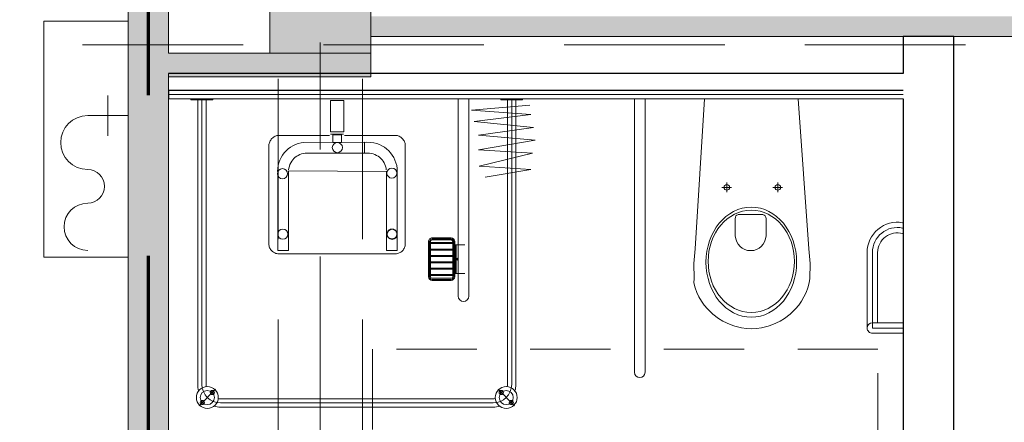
# Model space of a CAD drawing. Header units: centimetres. Extents: x -1631 to 1829, y -257 to 3158.
# Tile 117 of 129: x 498 to 790, y 1724 to 1843. Entities that reach past the tile are written whole.
import ezdxf

# ---------------------------------------------------------------- set-up
doc = ezdxf.new("R2010")
doc.units = ezdxf.units.CM
for name, pattern in [('Długa kreska', [142.875, 95.25, -47.625]), ('Oś', [222.25, 127, -31.75, 31.75, -31.75]), ('Ponad', [39.688, 23.813, -15.875]), ('Ukryte', [71.438, 47.625, -23.813])]:
    doc.linetypes.add(name, pattern=pattern)
for name, color, linetype, lineweight in [('A-DETL', 90, 'Continuous', 9), ('A-DETL-HDLN', 90, 'Ukryte', 9), ('A-FLOR-OVHD', 1, 'Ponad', 9), ('A-WALL', 113, 'Continuous', 13), ('A-WALL-FNSH', 113, 'Continuous', 13), ('P-SANR-FIXT', 6, 'Continuous', 9), ('S-COLS', 52, 'Continuous', 13), ('S-GRID', 1, 'Continuous', 13)]:
    doc.layers.add(name, color=color, linetype=linetype, lineweight=lineweight)
doc.layers.add('A-WALL-PATT', color=111, linetype='Continuous', lineweight=13, plot=False)

# ---------------------------------------------------------------- blocks, each defined once
blk = doc.blocks.new('M_Concrete-Square-Column - 300 x 300mm-1795930-6_piętro IV __13_80 m_ - stan projektowany')
at = {"layer": 'S-COLS', "lineweight": 9}
blk.add_hatch(color=254, dxfattribs=at).paths.add_polyline_path([(15, -15), (15, 15), (-15, 15), (-15, -15)], flags=0)
for p, q in [((15, 15), (-15, 15)), ((-15, 15), (-15, -15)), ((15, -15), (15, 15)), ((-15, -15), (15, -15))]:
    blk.add_line(p, q, dxfattribs=at)
blk = doc.blocks.new('miska ustępowa dla N_35_5x54 wisząca koło narożna - Type 1-2357503-6_piętro IV __13_80 m_ - stan projektowany')
at = {"layer": 'P-SANR-FIXT'}
for p, q in [((44.09, 84.95), (44.09, 3.75)), ((47.21, 84.95), (47.21, 3.75)), ((-23.38, 73.37), (-32.54, 73.37)), ((-23.38, 71.81), (-32.54, 71.81)), ((-32.54, 70.25), (-23.38, 70.25)), ((-24.94, 49.38), (-24.94, 70.25)), ((-23.38, 49.38), (-23.38, 71.81)), ((-21.82, 49.38), (-21.82, 71.81)), ((4.01, 69.78), (6.13, 70.8)), ((6.13, 70.8), (7.56, 71.26)), ((7.56, 71.26), (9.56, 71.73)), ((9.56, 71.73), (11.02, 71.92)), ((11.02, 71.92), (12.5, 72)), ((12.5, 72), (13.98, 71.92)), ((13.98, 71.92), (15.44, 71.73)), ((15.44, 71.73), (17.44, 71.26)), ((17.44, 71.26), (18.87, 70.8)), ((18.87, 70.8), (20.99, 69.78)), ((-0.58, 66.14), (1.02, 67.71)), ((1.02, 67.71), (2.75, 69.02)), ((2.75, 69.02), (4.01, 69.78)), ((20.99, 69.78), (22.25, 69.02)), ((22.25, 69.02), (23.98, 67.71)), ((23.98, 67.71), (25.58, 66.14)), ((-2.34, 63.8), (-1.51, 65.01)), ((-1.51, 65.01), (-0.58, 66.14)), ((25.58, 66.14), (26.51, 65.01)), ((26.51, 65.01), (27.34, 63.8)), ((-3.69, 61.21), (-3.07, 62.53)), ((-3.07, 62.53), (-2.34, 63.8)), ((27.34, 63.8), (28.07, 62.53)), ((28.07, 62.53), (28.69, 61.21)), ((-4.82, 57.07), (-4.57, 58.43)), ((-4.57, 58.43), (-4.19, 59.84)), ((-4.19, 59.84), (-3.69, 61.21)), ((28.69, 61.21), (29.19, 59.84)), ((29.19, 59.84), (29.57, 58.43)), ((29.57, 58.43), (29.53, 57.07)), ((-4.88, 52.64), (-4.82, 57.07)), ((29.53, 57.07), (29.58, 52.64)), ((-4.56, 48.31), (-4.88, 52.64)), ((29.58, 52.64), (29.22, 48.31)), ((-1.4, 3.75), (-4.56, 48.31)), ((29.22, 48.31), (26.4, 3.75)), ((8.17, 39.35), (8.17, 44.47)), ((17.32, 44.47), (17.32, 39.35)), ((16.4, 38.08), (9.09, 38.08)), ((3.32, 30.06), (6.14, 30.06)), ((4.69, 28.65), (4.69, 31.45)), ((18.43, 30.06), (21.25, 30.06)), ((19.8, 28.65), (19.8, 31.45))]:
    blk.add_line(p, q, dxfattribs=at)
for centre in [(4.69, 30.06), (19.8, 30.06)]:
    blk.add_circle(centre, 0.825, dxfattribs=at)
for centre, radius, start, end in [((45.65, 84.95), 1.56, 0, 180), ((-23.38, 71.81), 1.56, 360, 90), ((-23.38, 71.81), 1.56, 270, 360), ((-30.79, 49.38), 5.85, 254.5618, 0), ((-30.79, 49.38), 7.41, 257.8673, 0), ((-30.79, 49.38), 8.97, 260.0004, 0), ((12.74, 44.25), 4.58, 2.8022, 177.1978), ((9.34, 39.23), 1.17, 174.1101, 257.7661), ((16.15, 39.23), 1.17, 282.2339, 5.8899)]:
    blk.add_arc(centre, radius, start, end, dxfattribs=at)
for centre, major_axis, ratio in [((12.55, 52.26), (0, 16.33), 0.823529), ((12.55, 52.01), (0, 15.16), 0.845174)]:
    blk.add_ellipse(centre, major_axis=major_axis, ratio=ratio, dxfattribs=at)
blk = doc.blocks.new('brodzik natryskowy dla N - Type 1-2359078-6_piętro IV __13_80 m_ - stan projektowany')
at = {"layer": 'P-SANR-FIXT'}
for p, q in [((-35.25, 90), (-40.13, 94.88)), ((47.11, 95.3), (-33.8, 95.3)), ((-33.8, 94.05), (47.11, 94.05)), ((48.56, 90), (53.43, 94.88)), ((47.11, 92.8), (-33.8, 92.8)), ((-40.55, 4.05), (-40.55, 88.55)), ((-39.3, 3.75), (-39.3, 88.55)), ((-38.05, 4.05), (-38.05, 88.55)), ((51.36, 4.05), (51.36, 88.55)), ((52.61, 3.75), (52.61, 88.75)), ((53.86, 4.05), (53.86, 88.55)), ((-26.61, 3.95), (-26.61, 62.35)), ((-23.41, 62.35), (-23.41, 3.95)), ((-22.41, 55.6), (-25.41, 55.6)), ((-22.81, 55.6), (-22.81, 47.1)), ((-22.61, 55.6), (-22.61, 47.1)), ((-22.41, 56.55), (-22.41, 46.15)), ((-22.11, 56.55), (-22.11, 46.15)), ((-21.81, 56.55), (-21.81, 46.15)), ((-21.81, 56.25), (-15.21, 56.25)), ((-21.81, 55.95), (-15.21, 55.95)), ((-15.71, 57.65), (-21.31, 57.65)), ((-15.71, 57.35), (-21.31, 57.35)), ((-15.71, 57.05), (-21.31, 57.05)), ((-15.21, 46.15), (-15.21, 56.55)), ((-14.91, 46.15), (-14.91, 56.55)), ((-14.61, 46.15), (-14.61, 56.55)), ((-21.81, 54.35), (-15.21, 54.35)), ((-21.81, 54.05), (-15.21, 54.05)), ((-21.81, 52.45), (-15.21, 52.45)), ((-21.81, 52.15), (-15.21, 52.15)), ((-21.81, 50.55), (-15.21, 50.55)), ((-21.81, 50.25), (-15.21, 50.25)), ((-5.69, 49.63), (-5.41, 49.71)), ((-5.41, 49.71), (-5.13, 49.76)), ((-5.13, 49.76), (29.82, 49.76)), ((29.82, 49.76), (30.1, 49.76)), ((30.1, 49.76), (30.38, 49.71)), ((30.38, 49.71), (30.65, 49.64)), ((-22.41, 47.1), (-25.41, 47.1)), ((-21.81, 48.65), (-15.21, 48.65)), ((-21.81, 48.35), (-15.21, 48.35)), ((-21.81, 46.75), (-15.21, 46.75)), ((-7.74, 47.12), (-7.7, 47.39)), ((-7.74, 46.84), (-7.74, 47.12)), ((-7.74, 17.3), (-7.74, 46.84)), ((-7.7, 47.39), (-7.62, 47.66)), ((-7.62, 47.66), (-7.52, 47.93)), ((-7.52, 47.93), (-7.4, 48.18)), ((-7.4, 48.18), (-7.25, 48.42)), ((-7.25, 48.42), (-7.07, 48.65)), ((-7.07, 48.65), (-6.88, 48.86)), ((-6.88, 48.86), (-6.67, 49.06)), ((-6.67, 49.06), (-6.44, 49.24)), ((-6.44, 49.24), (-6.2, 49.39)), ((-6.2, 49.39), (-5.95, 49.52)), ((-5.95, 49.52), (-5.69, 49.63)), ((-5.29, 48.78), (-5.37, 25.35)), ((-2.15, 48.78), (-5.29, 48.78)), ((-2.15, 25.38), (-2.15, 48.78)), ((26.92, 48.78), (30.07, 48.78)), ((26.92, 48.78), (26.92, 25.18)), ((30.07, 25.38), (30.07, 48.78)), ((30.65, 49.64), (30.92, 49.53)), ((30.92, 49.53), (31.17, 49.41)), ((31.17, 49.41), (31.41, 49.26)), ((31.41, 49.26), (31.64, 49.09)), ((31.64, 49.09), (31.85, 48.89)), ((31.85, 48.89), (32.05, 48.68)), ((32.05, 48.68), (32.22, 48.46)), ((32.22, 48.46), (32.38, 48.21)), ((32.38, 48.21), (32.51, 47.96)), ((32.51, 47.96), (32.61, 47.69)), ((32.61, 47.69), (32.69, 47.42)), ((32.69, 47.42), (32.74, 47.13)), ((32.74, 47.13), (32.74, 17.61)), ((-21.81, 46.45), (-15.21, 46.45)), ((-21.31, 45.65), (-15.71, 45.65)), ((-21.31, 45.35), (-15.71, 45.35)), ((-21.31, 45.05), (-15.71, 45.05)), ((-5.24, 43.9), (-5.23, 44.04)), ((-5.23, 43.75), (-5.24, 43.9)), ((-5.23, 44.04), (-5.21, 44.19)), ((-5.21, 44.19), (-5.18, 44.33)), ((-5.18, 44.33), (-5.13, 44.46)), ((-5.13, 44.46), (-5.07, 44.59)), ((-5.07, 44.59), (-4.99, 44.71)), ((-4.99, 44.71), (-4.91, 44.83)), ((-4.91, 44.83), (-4.81, 44.93)), ((-4.81, 44.93), (-4.71, 45.02)), ((-4.71, 45.02), (-4.6, 45.11)), ((-4.6, 45.11), (-4.48, 45.18)), ((-4.48, 45.18), (-4.35, 45.24)), ((-4.35, 45.24), (-4.21, 45.29)), ((-4.21, 45.29), (-4.07, 45.33)), ((-4.07, 45.33), (-3.93, 45.35)), ((-3.93, 45.35), (-3.78, 45.36)), ((-3.78, 45.36), (-3.63, 45.35)), ((-3.63, 45.35), (-3.48, 45.33)), ((-3.48, 45.33), (-3.34, 45.29)), ((-3.34, 45.29), (-3.21, 45.24)), ((-3.21, 45.24), (-3.08, 45.18)), ((-3.08, 45.18), (-2.96, 45.11)), ((-2.96, 45.11), (-2.85, 45.02)), ((-2.85, 45.02), (-2.74, 44.93)), ((-2.74, 44.93), (-2.65, 44.83)), ((-2.65, 44.83), (-2.56, 44.71)), ((-2.56, 44.71), (-2.49, 44.59)), ((-2.49, 44.59), (-2.43, 44.46)), ((-2.43, 44.46), (-2.38, 44.33)), ((-2.38, 44.33), (-2.34, 44.19)), ((-2.34, 44.19), (-2.32, 44.04)), ((-2.32, 44.04), (-2.31, 43.9)), ((-2.31, 43.9), (-2.32, 43.75)), ((-5.21, 43.6), (-5.23, 43.75)), ((-5.18, 43.46), (-5.21, 43.6)), ((-5.13, 43.33), (-5.18, 43.46)), ((-5.07, 43.2), (-5.13, 43.33)), ((-4.99, 43.08), (-5.07, 43.2)), ((-4.91, 42.96), (-4.99, 43.08)), ((-4.81, 42.86), (-4.91, 42.96)), ((-4.71, 42.77), (-4.81, 42.86)), ((-4.6, 42.68), (-4.71, 42.77)), ((-4.48, 42.61), (-4.6, 42.68)), ((-4.35, 42.55), (-4.48, 42.61)), ((-4.21, 42.5), (-4.35, 42.55)), ((-4.07, 42.46), (-4.21, 42.5)), ((-3.93, 42.44), (-4.07, 42.46)), ((-3.78, 42.43), (-3.93, 42.44)), ((-3.48, 42.46), (-3.63, 42.44)), ((-3.34, 42.5), (-3.48, 42.46)), ((-3.21, 42.55), (-3.34, 42.5)), ((-3.08, 42.61), (-3.21, 42.55)), ((-2.96, 42.68), (-3.08, 42.61)), ((-2.85, 42.77), (-2.96, 42.68)), ((-2.74, 42.86), (-2.85, 42.77)), ((-2.65, 42.96), (-2.74, 42.86)), ((-2.56, 43.08), (-2.65, 42.96)), ((-2.49, 43.2), (-2.56, 43.08)), ((-2.43, 43.33), (-2.49, 43.2)), ((-2.38, 43.46), (-2.43, 43.33)), ((-2.34, 43.6), (-2.38, 43.46)), ((-2.32, 43.75), (-2.34, 43.6)), ((-44.99, 24.77), (-31.46, 27.07)), ((-45.5, 19.91), (-29.67, 23.75)), ((-29.67, 23.75), (-44.99, 24.77)), ((-5.37, 25.35), (-5.32, 24.46)), ((-5.32, 24.46), (-5.19, 23.6)), ((-5.19, 23.6), (-4.98, 22.76)), ((26.92, 25.18), (-2.15, 25.38)), ((-2.03, 24.3), (-2.11, 24.85)), ((-1.89, 23.76), (-2.03, 24.3)), ((-1.71, 23.26), (-1.89, 23.76)), ((26.48, 23.26), (26.66, 23.76)), ((26.66, 23.76), (26.8, 24.3)), ((26.8, 24.3), (26.88, 24.85)), ((29.97, 23.6), (29.75, 22.76)), ((30.1, 24.46), (29.97, 23.6)), ((30.15, 25.35), (30.1, 24.46)), ((-4.98, 22.76), (-4.68, 21.97)), ((-4.68, 21.97), (-4.32, 21.2)), ((-4.32, 21.2), (-3.88, 20.49)), ((-3.88, 20.49), (-3.38, 19.82)), ((-1.47, 22.77), (-1.71, 23.26)), ((-1.19, 22.31), (-1.47, 22.77)), ((-0.87, 21.89), (-1.19, 22.31)), ((-0.51, 21.49), (-0.87, 21.89)), ((-0.12, 21.13), (-0.51, 21.49)), ((0.31, 20.81), (-0.12, 21.13)), ((0.76, 20.54), (0.31, 20.81)), ((1.25, 20.3), (0.76, 20.54)), ((23.53, 20.3), (24.01, 20.54)), ((24.01, 20.54), (24.47, 20.81)), ((24.47, 20.81), (24.89, 21.13)), ((24.89, 21.13), (25.29, 21.49)), ((25.29, 21.49), (25.65, 21.89)), ((25.65, 21.89), (25.96, 22.31)), ((25.96, 22.31), (26.24, 22.77)), ((26.24, 22.77), (26.48, 23.26)), ((28.66, 20.49), (28.16, 19.82)), ((29.09, 21.2), (28.66, 20.49)), ((29.46, 21.97), (29.09, 21.2)), ((29.75, 22.76), (29.46, 21.97)), ((-46.26, 16.08), (-29.41, 18.89)), ((-29.41, 18.89), (-45.5, 19.91)), ((-3.38, 19.82), (-2.82, 19.2)), ((-2.82, 19.2), (-2.2, 18.64)), ((-2.2, 18.64), (-1.53, 18.13)), ((-1.53, 18.13), (-0.81, 17.7)), ((-0.81, 17.7), (-0.05, 17.33)), ((1.76, 20.11), (1.25, 20.3)), ((2.29, 19.98), (1.76, 20.11)), ((2.84, 19.89), (2.29, 19.98)), ((3.4, 19.86), (2.84, 19.89)), ((4.41, 19.87), (3.4, 19.86)), ((3.78, 19.87), (21.37, 19.87)), ((4.41, 16.64), (4.41, 19.87)), ((21.37, 19.87), (21.94, 19.89)), ((21.94, 19.89), (22.49, 19.98)), ((22.49, 19.98), (23.02, 20.11)), ((23.02, 20.11), (23.53, 20.3)), ((25.59, 17.7), (24.83, 17.33)), ((26.31, 18.13), (25.59, 17.7)), ((26.98, 18.64), (26.31, 18.13)), ((27.59, 19.2), (26.98, 18.64)), ((28.16, 19.82), (27.59, 19.2)), ((32.74, 17.61), (32.74, 17.33)), ((-29.41, 14.55), (-46.26, 16.08)), ((-7.7, 17.03), (-7.74, 17.3)), ((-7.62, 16.76), (-7.7, 17.03)), ((-7.51, 16.5), (-7.62, 16.76)), ((-7.38, 16.25), (-7.51, 16.5)), ((-7.23, 16), (-7.38, 16.25)), ((-7.05, 15.77), (-7.23, 16)), ((-6.85, 15.56), (-7.05, 15.77)), ((-6.64, 15.36), (-6.85, 15.56)), ((-6.41, 15.18), (-6.64, 15.36)), ((-6.17, 15.02), (-6.41, 15.18)), ((-5.92, 14.89), (-6.17, 15.02)), ((-5.66, 14.78), (-5.92, 14.89)), ((-5.39, 14.7), (-5.66, 14.78)), ((-5.12, 14.65), (-5.39, 14.7)), ((-4.84, 14.63), (-5.12, 14.65)), ((10.32, 14.63), (-4.84, 14.63)), ((-0.05, 17.33), (0.75, 17.04)), ((0.75, 17.04), (1.58, 16.82)), ((1.58, 16.82), (2.44, 16.69)), ((2.44, 16.69), (4.41, 16.64)), ((22.33, 16.69), (3.78, 16.64)), ((11.19, 16.69), (13.8, 16.69)), ((11.19, 14.42), (11.19, 16.69)), ((13.8, 16.69), (13.8, 14.42)), ((30.14, 14.63), (14.73, 14.63)), ((23.2, 16.82), (22.33, 16.69)), ((24.03, 17.04), (23.2, 16.82)), ((24.83, 17.33), (24.03, 17.04)), ((30.36, 14.7), (30.1, 14.65)), ((30.62, 14.78), (30.14, 14.63)), ((30.87, 14.89), (30.62, 14.78)), ((31.12, 15.03), (30.87, 14.89)), ((31.36, 15.19), (31.12, 15.03)), ((31.59, 15.37), (31.36, 15.19)), ((31.81, 15.57), (31.59, 15.37)), ((32.01, 15.79), (31.81, 15.57)), ((32.19, 16.02), (32.01, 15.79)), ((32.35, 16.27), (32.19, 16.02)), ((32.49, 16.52), (32.35, 16.27)), ((32.6, 16.79), (32.49, 16.52)), ((32.68, 17.06), (32.6, 16.79)), ((32.74, 17.33), (32.68, 17.06)), ((-45.75, 12.25), (-29.41, 14.55)), ((-28.14, 10.46), (-45.75, 12.25)), ((10.54, 13.54), (14.45, 13.54)), ((10.54, 4.27), (10.54, 13.54)), ((14.44, 14.29), (10.55, 14.26)), ((13.8, 14.42), (11.19, 14.42)), ((14.45, 4.27), (14.45, 13.54)), ((-44.99, 8.42), (-28.14, 10.46)), ((-27.37, 7.14), (-44.99, 8.42)), ((-44.73, 5.61), (-27.37, 7.14)), ((-42.55, 4.05), (-42.55, 3.75)), ((-36.05, 4.05), (-42.55, 4.05)), ((-36.05, 3.75), (-36.05, 4.05)), ((14.45, 4.27), (10.54, 4.27)), ((49.36, 4.05), (49.36, 3.75)), ((55.86, 4.05), (49.36, 4.05)), ((55.86, 3.75), (55.86, 4.05))]:
    blk.add_line(p, q, dxfattribs=at)
for centre, radius in [((-37.69, 92.44), 3.25), ((-39.18, 93.92), 0.62), ((-37.69, 92.44), 2.1), ((-39.18, 93.92), 0.32), ((51, 92.44), 3.25), ((51, 92.44), 2.1), ((52.48, 93.92), 0.62), ((52.48, 93.92), 0.32), ((-36.21, 90.95), 0.62), ((-36.21, 90.95), 0.32), ((49.51, 90.95), 0.62), ((49.51, 90.95), 0.32), ((-3.85, 43.99), 1.5), ((28.59, 43.93), 1.5), ((-3.77, 25.8), 1.5), ((28.71, 25.99), 1.5), ((12.42, 18.25), 1.5)]:
    blk.add_circle(centre, radius, dxfattribs=at)
for centre, radius, start, end in [((-33.8, 88.55), 5.5, 90, 180), ((-33.8, 88.55), 6.75, 90, 106.4965), ((47.11, 88.55), 6.75, 73.5035, 90), ((47.11, 88.55), 5.5, 0, 90), ((-33.8, 88.55), 4.25, 90, 98.8511), ((47.11, 88.55), 4.25, 81.1489, 90), ((-33.8, 88.55), 6.75, 163.5035, 180), ((-33.8, 88.55), 4.25, 171.1489, 180), ((47.11, 88.55), 4.25, 0, 8.8511), ((47.11, 88.55), 6.75, 0, 16.4965), ((-25.01, 62.35), 1.6, 0, 180), ((-21.31, 56.55), 1.1, 90, 180), ((-21.31, 56.55), 0.8, 90, 180), ((-21.31, 56.55), 0.5, 90, 180), ((-15.71, 56.55), 1.1, 0, 90), ((-15.71, 56.55), 0.8, 0, 90), ((-15.71, 56.55), 0.5, 0, 90), ((-21.31, 46.15), 1.1, 180, 270), ((-21.31, 46.15), 0.8, 180, 270), ((-21.31, 46.15), 0.5, 180, 270), ((-15.71, 46.15), 0.5, 270, 0), ((-15.71, 46.15), 0.8, 270, 0), ((-15.71, 46.15), 1.1, 270, 0)]:
    blk.add_arc(centre, radius, start, end, dxfattribs=at)
blk.add_ellipse((-23.14, 51.35), major_axis=(0, 0.325), ratio=0.224951, dxfattribs=at)
blk = doc.blocks.new('HYDRANT_PPOZ_SZAFKA_NASCIENNA - SUPRON 3-V11-6_piętro IV __13_80 m_ - stan projektowany')
at = {"layer": 'P-SANR-FIXT'}
for p, q in [((47.5, 31), (-22.5, 31)), ((-22.5, 31), (-22.5, 6)), ((-22.5, 6), (-22.5, 31)), ((-22.5, 31), (47.5, 31)), ((47.5, 6), (47.5, 31)), ((47.5, 31), (47.5, 6)), ((19.5, 6), (19.5, 18)), ((19.5, 12), (13.5, 12)), ((19.5, 12), (25.5, 12))]:
    blk.add_line(p, q, dxfattribs=at)
for centre, radius, start, end in [((-13.5, 18), 7, 0, 180), ((11.5, 18), 8, 360, 180), ((-1.5, 18), 5, 180, 360)]:
    blk.add_arc(centre, radius, start, end, dxfattribs=at)

msp = doc.modelspace()

# ---------------------------------------------------------------- hatches: boundary and pattern name
at = {"layer": 'A-WALL-PATT'}
h = msp.add_hatch(color=9, dxfattribs=at)
h.paths.add_polyline_path([(542.38, 132.33), (542.38, 139.33), (530.38, 139.33), (530.38, 132.33)], flags=0)
h.paths.add_polyline_path([(542.38, 250.33), (542.38, 465.83), (530.38, 465.83), (530.38, 250.33)], flags=0)
h.paths.add_polyline_path([(530.38, 657.83), (542.38, 657.83), (542.38, 660.33), (530.38, 660.33)], flags=0)
h.paths.add_polyline_path([(530.38, 781.33), (542.38, 781.33), (542.38, 1102.83), (530.38, 1102.83), (530.38, 788.28)], flags=0)
h.paths.add_polyline_path([(530.38, 1312.83), (542.38, 1312.83), (542.38, 1431.33), (530.38, 1431.33)], flags=0)
h.paths.add_polyline_path([(530.38, 1633.83), (542.38, 1633.83), (542.38, 2022.83), (530.38, 2022.83), (530.38, 1665.12)], flags=0)
h.paths.add_polyline_path([(542.38, 2173.83), (542.38, 2458.83), (530.38, 2458.83), (530.38, 2173.83)], flags=0)
h.paths.add_polyline_path([(530.38, 2593.83), (542.38, 2593.83), (542.38, 2824.33), (530.38, 2824.33), (530.38, 2634.27)], flags=0)
for points in [[(1172.38, 1838.33), (1172.38, 1844.33), (602.38, 1844.33), (602.38, 1838.33), (1100.2, 1838.33)], [(602.38, 1826.33), (602.38, 1833.33), (542.38, 1833.33), (542.38, 1826.33), (572.38, 1826.33)]]:
    msp.add_hatch(color=9, dxfattribs=at).paths.add_polyline_path(points, flags=0)

# ---------------------------------------------------------------- linework, layer by layer
at = {"layer": 'A-DETL', "linetype": 'Długa kreska', "lineweight": 70}
msp.add_line((536.38, 1678), (536.38, 1848.33), dxfattribs=at)
at = {"layer": 'A-DETL-HDLN'}
for p, q in [((574.88, 420.83), (574.88, 2793.33)), ((599.88, 420.83), (599.88, 2793.33)), ((-1197.62, 1835.83), (1172.38, 1835.83))]:
    msp.add_line(p, q, dxfattribs=at)
at = {"layer": 'A-FLOR-OVHD'}
for p, q in [((752.87, 1745.5), (602.87, 1745.5)), ((602.87, 1745.5), (602.87, 1595.5)), ((752.87, 1595.5), (752.87, 1745.5))]:
    msp.add_line(p, q, dxfattribs=at)
at = {"layer": 'A-WALL', "lineweight": 9}
for p, q in [((530.38, 2022.83), (530.38, 1680.33)), ((542.38, 1833.33), (542.38, 1863.33)), ((602.38, 1838.33), (1172.38, 1838.33)), ((572.38, 1833.33), (542.38, 1833.33)), ((602.38, 1826.33), (602.38, 1833.33)), ((542.38, 1826.33), (602.38, 1826.33)), ((542.38, 1633.83), (542.38, 1819.83))]:
    msp.add_line(p, q, dxfattribs=at)
at = {"layer": 'A-WALL', "color": 7, "lineweight": 25}
for p, q in [((760.38, 1838.33), (760.38, 1827.33)), ((775.38, 1838.33), (760.38, 1838.33)), ((775.38, 1574.33), (775.38, 1838.33)), ((760.38, 1827.33), (542.38, 1827.33)), ((760.38, 1822.33), (542.38, 1822.33)), ((542.38, 1822.33), (542.38, 1819.83)), ((760.38, 1819.83), (760.38, 1589.33))]:
    msp.add_line(p, q, dxfattribs=at)
at = {"layer": 'A-WALL'}
for p, q in [((542.38, 1827.33), (542.38, 1822.33)), ((760.38, 1821.08), (542.38, 1821.08))]:
    msp.add_line(p, q, dxfattribs=at)
at = {"layer": 'A-WALL-FNSH', "color": 250, "lineweight": 9}
msp.add_line((542.38, 1819.83), (760.38, 1819.83), dxfattribs=at)
at = {"layer": 'S-GRID', "linetype": 'Oś'}
msp.add_line((587.38, 2884.27), (587.38, 27.13), dxfattribs=at)

# ---------------------------------------------------------------- block references
at = {"layer": 'P-SANR-FIXT'}
for name, p, rotation in [('HYDRANT_PPOZ_SZAFKA_NASCIENNA - SUPRON 3-V11-6_piętro IV __13_80 m_ - stan projektowany', (536.38, 1795.33), 89.9999999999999), ('brodzik natryskowy dla N - Type 1-2359078-6_piętro IV __13_80 m_ - stan projektowany', (604.88, 1823.58), 180), ('miska ustępowa dla N_35_5x54 wisząca koło narożna - Type 1-2357503-6_piętro IV __13_80 m_ - stan projektowany', (727.83, 1823.58), 180)]:
    msp.add_blockref(name, p, dxfattribs=dict(at, rotation=rotation))
at = {"layer": 'S-COLS', "lineweight": 9}
msp.add_blockref('M_Concrete-Square-Column - 300 x 300mm-1795930-6_piętro IV __13_80 m_ - stan projektowany', (587.38, 1848.33), dxfattribs=at)

doc.saveas('drawing.dxf')
